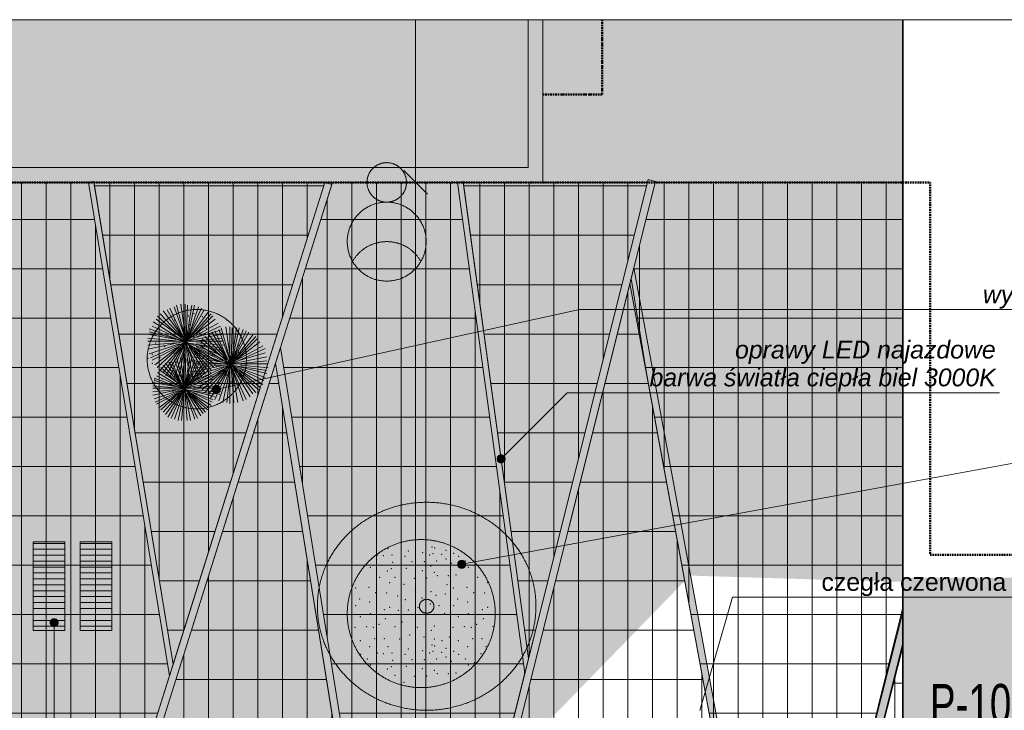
# Model space of a CAD drawing. Extents: x 169 to 11746, y 128 to 5830.
# Tile 2 of 7: x 3881 to 5876, y 4431 to 5830. Entities that reach past the tile are written whole.
import ezdxf
from ezdxf.xclip import XClip

# ---------------------------------------------------------------- set-up
doc = ezdxf.new("R2010")
doc.units = 0
doc.header["$MEASUREMENT"] = 0
doc.header["$XCLIPFRAME"] = 2
doc.linetypes.add('Kropki i Kreski 2', pattern=[100, 60, -20, 0, -20])
doc.linetypes.add('Kropki przerywana 1', pattern=[100, 60, -40])
for name, color, linetype in [('134 - droga', 7, 'Continuous'), ('135 - miejsca postojowe', 7, 'Continuous'), ('FORMA - Arch 01 - 820-G Rysunki Obrazki', 7, 'Continuous'), ('FORMA - Arch 01 - PZT 0 ZAKRES OPRACOWANIA', 7, 'Continuous'), ('FORMA - Arch 01 - PZT 1 Strefy', 7, 'Continuous'), ('FORMA - Arch 01 - PZT 2 Budynki', 7, 'Continuous'), ('FORMA - Arch 01 - PZT-3 Zagospodarowanie', 7, 'Continuous'), ('FORMA - Arch 01 - PZT-6 Uzbrojenie - Oświeltlenia', 7, 'Continuous'), ('FORMA - Arch 04 - Wymiary i opisy ppoż', 7, 'Continuous')]:
    doc.layers.add(name, color=color, linetype=linetype)
doc.styles.add('STYL_AUTOMATYCZNY_1', font='arial.ttf')
doc.styles.add('STYL_AUTOMATYCZNY_2', font='arial.ttf')
doc.styles.add('STYL_AUTOMATYCZNY_7', font='arial.ttf', dxfattribs={"width": 0.7})
pattern_1 = [(0, (5713.436573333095, -1207.043374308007), (0, 100), []), (90, (5713.436573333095, -1207.043374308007), (-50, 0), [])]
pattern_2 = [(0, (5713.436573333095, -1207.043374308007), (0, 12.00000047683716), [])]

# ---------------------------------------------------------------- blocks, each defined once
blk = doc.blocks.new('*X12')
at = {"color": 7, "linetype": 'Continuous', "lineweight": 13, "ltscale": 0.05}
for p in [(4222.900764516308, 5229.833479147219), (4233.851727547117, 5234.526749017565), (4251.060383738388, 5228.269055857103), (4271.776921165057, 5229.036782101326), (4174.403642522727, 5215.75366953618), (4194.823229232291, 5221.492302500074), (4225.326482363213, 5211.755575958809), (4301.121929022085, 5220.446939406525), (4163.452679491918, 5193.851743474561), (4186.919028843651, 5195.416166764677), (4200.998838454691, 5193.851743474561), (4211.9498014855, 5200.109436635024), (4244.802690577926, 5195.416166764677), (4258.882500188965, 5204.80270650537), (4290.170965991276, 5193.851743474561), (4156.346383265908, 5174.716528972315), (4156.346383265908, 5174.716528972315), (4203.321750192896, 5170.889644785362), (4222.737803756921, 5170.94428917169), (4254.189230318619, 5170.385394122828), (4274.051246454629, 5178.224555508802), (4303.390889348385, 5174.557100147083), (4318.060710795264, 5187.655155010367), (4324.34777712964, 5170.385394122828), (4149.372869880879, 5151.612314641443), (4174.403642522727, 5167.256547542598), (4193.176722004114, 5154.741161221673), (4230.565704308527, 5155.171978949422), (4271.39788650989, 5150.047891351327), (4319.632477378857, 5158.31551211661), (4324.746444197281, 5156.219823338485), (4140.975009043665, 5143.645690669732), (4149.556351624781, 5133.9814917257), (4165.017102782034, 5145.354621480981), (4175.029951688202, 5139.606163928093), (4188.483452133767, 5129.977485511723), (4208.820954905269, 5142.225774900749), (4220.611182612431, 5140.654008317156), (4238.544997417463, 5142.225774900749), (4264.620646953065, 5139.606163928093), (4279.220002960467, 5128.413062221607), (4300.445943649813, 5146.801954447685), (4304.218183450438, 5128.700356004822), (4314.917177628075, 5142.225774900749), (4321.728166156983, 5145.217457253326), (4329.041046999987, 5129.977485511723), (4339.416265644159, 5143.645690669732), (4160.360130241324, 5125.460264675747), (4194.741145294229, 5117.4620991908), (4207.256531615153, 5122.155369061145), (4229.15845767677, 5109.639982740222), (4236.980574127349, 5114.333252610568), (4240.0901068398, 5127.191460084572), (4267.240257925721, 5114.981820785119), (4299.723433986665, 5110.266521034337), (4317.0128664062, 5120.221042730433), (4154.083039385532, 5100.031333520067), (4169.710372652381, 5101.817866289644), (4213.514224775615, 5097.124596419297), (4244.802690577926, 5097.124596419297), (4283.848088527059, 5094.750197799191), (4308.944045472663, 5095.560173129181), (4324.347777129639, 5107.122987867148), (4191.80543739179, 5076.643446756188), (4233.851727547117, 5086.173633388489), (4262.524958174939, 5082.498644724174), (4285.47769612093, 5070.529400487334), (4205.692108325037, 5065.836130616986), (4227.94609333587, 5065.20921230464), (4249.897930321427, 5059.291143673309), (4249.897930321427, 5059.291143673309), (4265.668491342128, 5051.587235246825)]:
    blk.add_point(p, dxfattribs=at)
blk = doc.blocks.new('*X13')
at = {"color": 7, "linetype": 'Continuous', "lineweight": 13, "ltscale": 0.05}
for p in [(4721.230290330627, 4773.55607229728), (4627.448217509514, 4758.342657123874), (4668.280399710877, 4753.218569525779), (4697.3284568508, 4749.972632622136), (4716.514990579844, 4761.486190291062), (4721.628957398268, 4759.390501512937), (4744.69663968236, 4754.782992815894), (4605.703468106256, 4745.396453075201), (4617.493695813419, 4743.824686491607), (4635.427510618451, 4745.396453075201), (4636.972620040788, 4730.362138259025), (4661.503160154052, 4742.776842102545), (4676.102516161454, 4731.58374039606), (4701.100696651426, 4731.871034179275), (4711.799690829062, 4745.396453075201), (4718.61067935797, 4748.388135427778), (4725.923560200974, 4733.148163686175), (4736.298778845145, 4746.816368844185), (4744.880121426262, 4737.152169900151), (4760.340872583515, 4748.525299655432), (4770.353721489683, 4742.776842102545), (4783.807221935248, 4733.148163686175), (4591.623658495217, 4720.632777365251), (4604.139044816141, 4725.326047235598), (4626.040970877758, 4712.810660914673), (4633.863087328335, 4717.503930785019), (4664.122771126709, 4718.152498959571), (4696.605947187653, 4713.437199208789), (4713.895379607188, 4723.391720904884), (4721.230290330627, 4710.293666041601), (4755.683900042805, 4728.630942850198), (4790.06491509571, 4720.632777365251), (4802.580301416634, 4725.326047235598), (4610.396737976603, 4700.295274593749), (4641.685203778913, 4700.295274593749), (4680.730601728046, 4697.920875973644), (4705.82655867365, 4698.730851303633), (4727.487983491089, 4703.42412117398), (4749.406809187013, 4703.20201169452), (4765.034142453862, 4704.988544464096), (4808.837994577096, 4700.295274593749), (4561.434020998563, 4678.334412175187), (4588.687950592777, 4679.81412493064), (4630.734240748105, 4689.34431156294), (4659.407471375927, 4685.669322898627), (4682.360209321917, 4673.700078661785), (4714.419301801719, 4670.999501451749), (4746.777222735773, 4685.145400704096), (4759.875277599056, 4678.334412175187), (4787.129207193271, 4679.81412493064), (4829.175497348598, 4689.34431156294), (4569.721732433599, 4656.491422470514), (4590.059235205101, 4650.233729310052), (4602.574621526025, 4669.006808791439), (4624.828606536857, 4668.379890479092), (4646.780443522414, 4662.461821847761), (4646.780443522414, 4662.461821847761), (4662.551004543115, 4654.757913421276), (4696.440018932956, 4658.055845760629), (4724.248568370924, 4663.66459072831), (4743.371225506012, 4666.234061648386), (4768.162989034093, 4656.491422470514), (4788.500491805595, 4650.233729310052), (4801.015878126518, 4669.006808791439), (4823.269863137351, 4668.379890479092), (4561.899615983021, 4642.411612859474), (4619.783277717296, 4634.589496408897), (4630.734240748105, 4639.282766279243), (4647.942896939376, 4633.025073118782), (4668.659434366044, 4633.792799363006), (4688.223192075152, 4639.564169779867), (4713.371457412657, 4646.375158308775), (4730.616830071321, 4642.411612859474), (4760.340872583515, 4642.411612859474), (4818.224534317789, 4634.589496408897), (4829.175497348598, 4639.282766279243), (4571.286155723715, 4620.509686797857), (4591.705742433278, 4626.248319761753), (4622.2089955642, 4616.511593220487), (4655.765013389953, 4609.558723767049), (4698.004442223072, 4625.202956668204), (4722.152879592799, 4625.418270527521), (4741.862329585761, 4627.002767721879), (4741.862329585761, 4627.002767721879), (4769.727412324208, 4620.509686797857), (4790.146999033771, 4626.248319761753), (4820.650252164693, 4616.511593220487), (4560.335192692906, 4598.60776073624), (4583.801542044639, 4600.172184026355), (4597.881351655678, 4598.60776073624), (4608.832314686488, 4604.865453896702), (4641.685203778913, 4600.172184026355), (4687.053479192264, 4598.60776073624), (4714.943223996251, 4592.411172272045), (4721.230290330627, 4601.736607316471), (4758.776449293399, 4598.60776073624), (4782.242798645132, 4600.172184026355), (4796.322608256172, 4598.60776073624), (4807.273571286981, 4604.865453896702), (4840.126460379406, 4600.172184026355), (4571.286155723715, 4572.012564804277), (4600.204263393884, 4575.645662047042), (4619.620316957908, 4575.700306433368), (4651.071743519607, 4575.141411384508), (4670.933759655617, 4582.980572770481), (4700.273402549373, 4579.313117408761), (4721.230290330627, 4575.141411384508), (4736.874523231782, 4572.012564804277), (4751.670153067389, 4579.472546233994), (4751.670153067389, 4579.472546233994), (4769.727412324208, 4572.012564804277), (4798.645519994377, 4575.645662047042), (4818.061573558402, 4575.700306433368), (4590.059235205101, 4559.497178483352), (4627.448217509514, 4559.9279962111), (4668.280399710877, 4554.803908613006), (4697.3284568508, 4551.557971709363), (4716.514990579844, 4563.071529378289), (4718.61067935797, 4549.973474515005), (4721.628957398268, 4560.975840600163), (4744.69663968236, 4556.368331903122), (4760.340872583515, 4550.110638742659), (4788.500491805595, 4559.497178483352), (4825.889474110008, 4559.9279962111), (4571.91246488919, 4544.362181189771), (4585.365965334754, 4534.733502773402), (4605.703468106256, 4546.981792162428), (4617.493695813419, 4545.410025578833), (4635.427510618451, 4546.981792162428), (4636.972620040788, 4531.947477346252), (4661.503160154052, 4544.362181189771), (4676.102516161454, 4533.169079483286), (4701.100696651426, 4533.456373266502), (4711.799690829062, 4546.981792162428), (4725.923560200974, 4534.733502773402), (4736.298778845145, 4548.401707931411), (4744.880121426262, 4538.737508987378), (4755.683900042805, 4530.216281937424), (4770.353721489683, 4544.362181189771), (4783.807221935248, 4534.733502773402), (4804.14472470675, 4546.981792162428), (4815.934952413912, 4545.410025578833), (4591.623658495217, 4522.218116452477), (4604.139044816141, 4526.911386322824), (4626.040970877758, 4514.3960000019), (4633.863087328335, 4519.089269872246), (4664.122771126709, 4519.737838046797), (4696.605947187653, 4515.022538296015), (4713.895379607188, 4524.97705999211), (4721.230290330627, 4511.879005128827), (4790.06491509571, 4522.218116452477), (4802.580301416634, 4526.911386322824), (4641.685203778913, 4501.880613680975), (4680.730601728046, 4499.50621506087), (4705.82655867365, 4500.31619039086), (4727.487983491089, 4505.009460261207), (4749.406809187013, 4504.787350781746), (4765.034142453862, 4506.573883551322), (4659.407471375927, 4487.254661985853)]:
    blk.add_point(p, dxfattribs=at)
blk = doc.blocks.new('Rysunek_1_1', base_point=(5713.436573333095, -1207.043374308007))
at = {"linetype": 'Continuous', "lineweight": 13}
h = blk.add_hatch(dxfattribs=at)
h.set_pattern_fill('Sklejka_0001', style=0, pattern_type=2)
h.set_pattern_definition(pattern_2)
h.paths.add_polyline_path([(3972.343590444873, 4772.225181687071), (3908.0204826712, 4772.225181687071), (3908.0204826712, 4592.225181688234), (3972.343590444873, 4592.225181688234)])
h = blk.add_hatch(dxfattribs=at)
h.set_pattern_fill('Sklejka_0001', style=0, pattern_type=2)
h.set_pattern_definition(pattern_2)
h.paths.add_polyline_path([(4067.672305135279, 4772.225181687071), (4003.349197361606, 4772.225181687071), (4003.349197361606, 4592.225181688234), (4067.672305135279, 4592.225181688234)])
at = {"layer": '134 - droga', "linetype": 'Continuous', "lineweight": 13}
h = blk.add_hatch(dxfattribs=at)
h.set_pattern_fill('Siatka_50x100_0001', color=9, style=0, pattern_type=2)
h.set_pattern_definition([(0, (3934.134700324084, 4424.858787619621), (0, 100), []), (90, (3934.134700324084, 4424.858787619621), (-50, 0), [])])
h.paths.add_polyline_path([(3621.17811283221, 5500.232244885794), (3829.20698399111, 4104.2703861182), (4059.462142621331, 4104.2703861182), (4184.341193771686, 4500.761373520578), (4020.211870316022, 5500.232244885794)])
h = blk.add_hatch(dxfattribs=at)
h.set_pattern_fill('Siatka_50x100_0001', color=9, style=0, pattern_type=2)
h.set_pattern_definition([(0, (4703.835359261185, 4424.858787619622), (0, 100), []), (90, (4703.835359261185, 4424.858787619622), (-50, 0), [])])
h.paths.add_polyline_path([(4409.510902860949, 5165.743836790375), (4580.590867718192, 4104.2703861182), (4804.171355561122, 4104.2703861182), (4904.610100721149, 4506.025366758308), (4768.471327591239, 5500.232244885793), (4514.861582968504, 5500.232244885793)])
h = blk.add_hatch(dxfattribs=at)
h.set_pattern_fill('Siatka_50x100_0001', color=9, style=0, pattern_type=2)
h.set_pattern_definition([(0, (5436.901245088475, 4424.858787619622), (0, 100), []), (90, (5436.901245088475, 4424.858787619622), (-50, 0), [])])
h.paths.add_polyline_path([(5120.008246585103, 5305.771386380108), (5150.958338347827, 5113.740129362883), (5342.375528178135, 4076.306265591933), (5520.47752987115, 4037.231540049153), (5670.905767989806, 4638.944492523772), (5670.905767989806, 5500.232244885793), (5168.623461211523, 5500.232244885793)])
h = blk.add_hatch(dxfattribs=at)
h.set_pattern_fill('Siatka_50x100_0001', color=9, style=0, pattern_type=2)
h.set_pattern_definition([(0, (5604.134019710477, 4285.964695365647), (0, 100), []), (90, (5604.134019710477, 4285.964695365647), (-50, 0), [])])
h.paths.add_polyline_path([(5537.362271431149, 4033.527107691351), (5670.905767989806, 4004.228296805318), (5670.905767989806, 4567.701093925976)])
at = {"layer": '135 - miejsca postojowe', "linetype": 'Continuous', "lineweight": 13}
h = blk.add_hatch(dxfattribs=at)
h.set_pattern_fill('Siatka_50x100_0001', color=251, style=0, pattern_type=2)
h.set_pattern_definition(pattern_1)
h.paths.add_polyline_path([(4031.253913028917, 5500.232244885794), (4191.599073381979, 4523.805147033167), (4499.135168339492, 5500.232244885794)])
h = blk.add_hatch(dxfattribs=at)
h.set_pattern_fill('Siatka_50x100_0001', color=251, style=0, pattern_type=2)
h.set_pattern_definition(pattern_1)
h.paths.add_polyline_path([(4779.842192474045, 5500.232244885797), (4911.956915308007, 4535.412607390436), (5153.161824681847, 5500.232244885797)])
h = blk.add_hatch(dxfattribs=at)
h.set_pattern_fill('Siatka_50x100_0001', color=251, style=0, pattern_type=2)
h.set_pattern_definition(pattern_1)
h.paths.add_polyline_path([(5117.429685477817, 5295.457141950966), (4819.632997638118, 4104.270390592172), (5214.915503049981, 4104.270390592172), (5342.375528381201, 4076.306264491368)])
h = blk.add_hatch(dxfattribs=at)
h.set_pattern_fill('Siatka_50x100_0001', color=251, style=0, pattern_type=2)
h.set_pattern_definition(pattern_1)
h.paths.add_polyline_path([(4075.188554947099, 4104.2703861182), (4565.397296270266, 4104.2703861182), (4399.460393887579, 5133.833470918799)])
at = {"layer": 'FORMA - Arch 01 - PZT 1 Strefy', "linetype": 'Continuous', "lineweight": 13}
blk.add_hatch(color=8, dxfattribs=at).paths.add_polyline_path([(2230.679671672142, 5829.838798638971), (2230.679671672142, 5264.308370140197), (2448.111305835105, 4615.676277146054), (3099.260881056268, 4353.623838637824), (4898.669361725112, 4353.621465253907), (5065.58724880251, 4525.148633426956), (5239.265719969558, 4703.623204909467), (5630.509751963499, 4691.53979880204), (5671.827144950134, 4691.53979880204), (5671.827144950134, 5611.52223132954), (5671.827144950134, 5705.447204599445), (5671.492328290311, 5829.838798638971), (4941.179549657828, 5829.838798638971), (4941.179549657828, 5500.232225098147), (2430.679648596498, 5500.232225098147), (2430.679648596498, 5829.838798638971)])
at = {"layer": 'FORMA - Arch 01 - PZT 1 Strefy', "linetype": 'Continuous', "lineweight": 5}
blk.add_hatch(color=254, dxfattribs=at).paths.add_polyline_path([(2430.679648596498, 5500.232225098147), (4941.179549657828, 5500.232225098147), (4941.179549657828, 5829.838798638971), (2430.679648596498, 5829.838798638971)])
at = {"layer": 'FORMA - Arch 01 - PZT 1 Strefy', "linetype": 'Continuous', "lineweight": 0}
for points in [[(5670.82159038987, 5829.838823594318), (5670.905767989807, 5650.232244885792), (5670.905767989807, 4699.395910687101), (5671.827176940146, 4699.365101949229), (7065.597978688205, 4701.082294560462, -0.3185334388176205), (6998.692792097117, 4795.447189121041), (6998.692792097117, 4925.445814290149, -0.414213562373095), (7098.692792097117, 5025.445814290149), (10282.04504404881, 5025.445814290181), (10885.31429902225, 5628.715069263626), (10885.31429902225, 5829.838823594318), (10025.77707295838, 5829.838823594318, -0.1985802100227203), (9531.435378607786, 5625.445814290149), (9470.967374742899, 5625.445814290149, -0.414213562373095), (9370.967374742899, 5725.445814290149), (9370.959057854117, 5829.838823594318), (8820.688484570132, 5829.838823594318), (8820.680167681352, 5725.445814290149, -0.414213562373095), (8720.967374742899, 5625.445814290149), (7920.967374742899, 5625.445814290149, -0.414213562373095), (7820.680167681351, 5725.445814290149), (7820.680167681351, 5829.838823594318), (7270.959057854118, 5829.838823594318), (7270.967374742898, 5725.445814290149, -0.4576549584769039), (7136.199668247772, 5625.445814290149), (6370.967374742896, 5625.445814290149, -0.372066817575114), (6270.967374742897, 5725.445814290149), (6270.958914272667, 5829.838823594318)], [(3568.429727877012, 3442.447189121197), (4037.949186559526, 3442.447189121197), (4084.949186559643, 3395.447189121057), (5591.179587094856, 3395.447189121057, -0.2338841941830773), (5670.680167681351, 3356.10737117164, -0.1644023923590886), (5691.179587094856, 3295.447189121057), (5691.179587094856, 2642.99754734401), (8491.117980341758, 2642.99754734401), (8491.117980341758, 2795.447189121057), (9491.117980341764, 2795.447189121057), (9491.117980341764, 2642.99754734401), (9609.2355969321, 2642.99754734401), (9609.2355969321, 2759.832448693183), (10141.11798034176, 2759.832448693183), (10141.11798034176, 3445.447189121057), (7298.692792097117, 3445.447189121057, -0.414213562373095), (6998.692792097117, 3745.447189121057), (6998.692792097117, 3795.447189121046, -0.414213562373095), (7298.692792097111, 4095.447189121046), (10979.6147481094, 4095.447189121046, -0.06325303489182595), (11104.61245472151, 4079.570699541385), (11115.87796842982, 4709.20232277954, -0.05279866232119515), (10999.43415205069, 4693.036728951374), (7098.692792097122, 4695.447189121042, -0.08662822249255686), (7064.81196387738, 4701.361645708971), (5671.827176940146, 4699.36510194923), (5670.680167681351, 4245.447189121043), (5670.680167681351, 3875.447189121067), (5045.179587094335, 3875.447189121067), (4325.176750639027, 3875.447189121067), (3568.430140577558, 3875.447189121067)]]:
    blk.add_hatch(color=250, dxfattribs=at).paths.add_polyline_path(points)
at = {"layer": 'FORMA - Arch 01 - PZT 2 Budynki', "linetype": 'Continuous', "lineweight": 5}
for points in [[(4911.179637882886, 5530.232306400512), (4941.179549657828, 5530.232306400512), (4941.179549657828, 5829.838798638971), (4911.179637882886, 5829.838798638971)], [(5044.399033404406, 5829.838798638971), (5094.239926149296, 5801.063213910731), (5094.239926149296, 5829.838798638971)], [(4911.179587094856, 5530.232244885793), (2460.679587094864, 5530.232244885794), (2460.679587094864, 5500.232244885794), (4911.179587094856, 5500.232244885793)], [(4911.179587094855, 5530.232244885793), (4941.179587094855, 5500.232244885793), (4941.179587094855, 5530.232244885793)], [(4911.179587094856, 5500.232244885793), (4941.179587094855, 5500.232244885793), (4911.179587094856, 5530.232244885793)]]:
    blk.add_hatch(color=7, dxfattribs=at).paths.add_polyline_path(points)
at = {"layer": 'FORMA - Arch 01 - PZT 2 Budynki', "linetype": 'Continuous', "lineweight": 13}
for points in [[(4184.341193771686, 4500.761373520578), (4191.59907514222, 4523.805147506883), (4030.963961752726, 5501.997912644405), (4020.211870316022, 5500.232244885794)], [(4059.462142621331, 4104.2703861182), (4073.769285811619, 4099.76419929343), (4513.44231152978, 5495.726058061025), (4499.135168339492, 5500.232244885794)], [(4904.610100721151, 4506.025366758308), (4911.956910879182, 4535.412607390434), (4779.632908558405, 5501.760622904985), (4768.471327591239, 5500.232244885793)], [(4804.389276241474, 4105.142068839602), (4818.941408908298, 4101.504035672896), (5169.139624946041, 5502.296899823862), (5154.587492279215, 5505.934932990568)], [(5342.375528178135, 4076.306265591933), (5355.772622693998, 4078.778166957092), (5125.4002600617, 5327.339440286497), (5117.429685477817, 5295.457141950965)], [(4580.590867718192, 4104.2703861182), (4409.510902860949, 5165.743836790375), (4399.460394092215, 5133.833469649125), (4565.78197883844, 4101.88360556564)], [(5520.47752987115, 4037.231540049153), (5537.222696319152, 4032.977675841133), (5670.905767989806, 4559.215744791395), (5670.905767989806, 4629.386287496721)]]:
    blk.add_hatch(color=51, dxfattribs=at).paths.add_polyline_path(points)
at = {"layer": 'FORMA - Arch 01 - PZT-6 Uzbrojenie - Oświeltlenia', "linetype": 'Continuous', "lineweight": 13}
blk.add_hatch(color=7, dxfattribs=at).paths.add_polyline_path([(4555.409103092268, 5340.232244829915, 0.5773502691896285), (4693.973167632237, 5340.232244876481, 0.5773502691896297)])
at = {"layer": 'FORMA - Arch 04 - Wymiary i opisy ppoż', "linetype": 'Continuous', "lineweight": 13}
for points in [[(4271.508908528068, 5080.675684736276), (4272.117872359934, 5077.614217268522), (4273.8520542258, 5075.018830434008), (4276.447441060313, 5073.284648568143), (4279.508908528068, 5072.675684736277), (4282.570375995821, 5073.284648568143), (4285.165762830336, 5075.018830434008), (4286.899944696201, 5077.614217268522), (4287.508908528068, 5080.675684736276), (4286.899944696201, 5083.737152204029), (4285.165762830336, 5086.332539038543), (4282.570375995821, 5088.066720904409), (4279.508908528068, 5088.675684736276), (4276.447441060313, 5088.066720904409), (4273.8520542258, 5086.332539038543), (4272.117872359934, 5083.737152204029)], [(4848.528141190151, 4940.202975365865), (4849.137105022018, 4937.141507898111), (4850.871286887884, 4934.546121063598), (4853.466673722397, 4932.811939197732), (4856.528141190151, 4932.202975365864), (4859.589608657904, 4932.811939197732), (4862.184995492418, 4934.546121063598), (4863.919177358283, 4937.141507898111), (4864.528141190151, 4940.202975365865), (4863.919177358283, 4943.264442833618), (4862.184995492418, 4945.859829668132), (4859.589608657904, 4947.594011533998), (4856.528141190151, 4948.202975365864), (4853.466673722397, 4947.594011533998), (4850.871286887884, 4945.859829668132), (4849.137105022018, 4943.264442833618)], [(4768.621458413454, 4726.435802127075), (4769.230422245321, 4723.37433465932), (4770.964604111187, 4720.778947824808), (4773.559990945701, 4719.044765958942), (4776.621458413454, 4718.435802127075), (4779.682925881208, 4719.044765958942), (4782.278312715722, 4720.778947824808), (4784.012494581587, 4723.37433465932), (4784.621458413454, 4726.435802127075), (4784.012494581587, 4729.497269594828), (4782.278312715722, 4732.092656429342), (4779.682925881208, 4733.826838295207), (4776.621458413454, 4734.435802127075), (4773.559990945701, 4733.826838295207), (4770.964604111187, 4732.092656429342), (4769.230422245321, 4729.497269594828)], [(3942.669475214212, 4608.271824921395), (3943.27843904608, 4605.21035745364), (3945.012620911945, 4602.614970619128), (3947.608007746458, 4600.880788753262), (3950.669475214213, 4600.271824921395), (3953.730942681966, 4600.880788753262), (3956.326329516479, 4602.614970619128), (3958.060511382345, 4605.21035745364), (3958.669475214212, 4608.271824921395), (3958.060511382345, 4611.333292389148), (3956.326329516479, 4613.928679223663), (3953.730942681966, 4615.662861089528), (3950.669475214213, 4616.271824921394), (3947.608007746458, 4615.662861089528), (3945.012620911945, 4613.928679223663), (3943.27843904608, 4611.333292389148)]]:
    blk.add_hatch(color=7, dxfattribs=at).paths.add_polyline_path(points)
at = {"color": 7, "linetype": 'Continuous', "lineweight": 13, "ltscale": 0.05}
for p, q in [((4683.155930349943, 5500.232225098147), (4683.155930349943, 5829.838798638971)), ((4683.155930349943, 5500.232225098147), (4683.155930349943, 5536.232220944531)), ((4728.155967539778, 5500.232225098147), (2460.67956037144, 5500.232225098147)), ((4911.179637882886, 5500.232225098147), (4638.155893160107, 5500.232225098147)), ((4683.155930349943, 5464.232229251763), (4683.155930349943, 5500.232225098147)), ((4683.155930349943, 2642.997541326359), (4683.155930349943, 5500.232219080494)), ((4198.7533585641, 5251.191016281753), (4218.486689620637, 5178.623277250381)), ((4207.66524564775, 5253.737318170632), (4218.486689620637, 5178.623277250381)), ((4215.940387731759, 5253.737318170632), (4215.940387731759, 5097.780226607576)), ((4229.944709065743, 5251.191016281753), (4218.486689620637, 5178.623277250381)), ((4221.032991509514, 5251.191016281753), (4218.486689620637, 5184.352286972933)), ((4235.037143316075, 5251.191016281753), (4221.032991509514, 5184.352286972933)), ((4273.867399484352, 5125.788869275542), (4159.923271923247, 5228.911552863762)), ((4268.774795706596, 5234.003987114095), (4165.6522816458, 5120.05985955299)), ((4165.6522816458, 5234.003987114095), (4210.211378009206, 5186.89858886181)), ((4171.381291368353, 5239.732996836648), (4218.486689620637, 5178.623277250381)), ((4179.656602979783, 5242.279298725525), (4218.486689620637, 5175.440569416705)), ((4185.385612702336, 5245.462006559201), (4249.041464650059, 5106.055538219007)), ((4243.312454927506, 5248.008308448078), (4193.660924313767, 5103.509236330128)), ((4193.660924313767, 5248.008308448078), (4218.486689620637, 5178.623277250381)), ((4249.041464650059, 5245.462006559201), (4218.486689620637, 5178.623277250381)), ((4254.770643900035, 5242.279298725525), (4218.486689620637, 5178.623277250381)), ((4263.045785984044, 5237.18669494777), (4221.032991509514, 5181.169579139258)), ((4271.321097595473, 5228.911552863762), (4229.944709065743, 5186.89858886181)), ((4287.871720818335, 5209.178221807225), (4145.918950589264, 5144.885624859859)), ((4149.101658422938, 5209.178221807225), (4201.936066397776, 5184.352286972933)), ((4151.647960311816, 5217.453363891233), (4218.486689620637, 5175.440569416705)), ((4157.376970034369, 5223.182373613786), (4207.66524564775, 5186.89858886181)), ((4277.050107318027, 5223.182373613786), (4218.486689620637, 5178.623277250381)), ((4282.779117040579, 5214.907231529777), (4232.491010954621, 5186.89858886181)), ((4140.826516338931, 5192.627598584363), (4218.486689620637, 5178.623277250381)), ((4143.372648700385, 5203.449212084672), (4287.871720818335, 5150.614634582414)), ((4143.372648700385, 5197.720032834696), (4204.482368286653, 5181.169579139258)), ((4291.05442865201, 5192.627598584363), (4218.486689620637, 5178.623277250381)), ((4287.871720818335, 5200.902910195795), (4232.491010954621, 5184.352286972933)), ((4262.009464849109, 5193.932112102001), (4309.114863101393, 5132.822392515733)), ((4270.284776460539, 5196.478413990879), (4309.114863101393, 5129.639515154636)), ((4276.013786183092, 5199.661121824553), (4339.669807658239, 5060.25465348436)), ((4333.940797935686, 5202.207423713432), (4284.289097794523, 5057.708351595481)), ((4284.289097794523, 5202.207423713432), (4309.114863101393, 5132.822392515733)), ((4289.381532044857, 5205.390131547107), (4309.114863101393, 5132.822392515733)), ((4298.293419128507, 5207.936433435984), (4309.114863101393, 5132.822392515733)), ((4306.568730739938, 5207.936433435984), (4306.568730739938, 5051.979341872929)), ((4320.573052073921, 5205.390131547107), (4309.114863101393, 5132.822392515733)), ((4311.661164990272, 5205.390131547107), (4309.114863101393, 5138.551402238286)), ((4339.669807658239, 5199.661121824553), (4309.114863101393, 5132.822392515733)), ((4345.398817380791, 5196.478413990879), (4309.114863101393, 5132.822392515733)), ((4325.665486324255, 5205.390131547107), (4311.661164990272, 5138.551402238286)), ((4353.674128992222, 5191.385810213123), (4311.661164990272, 5135.368694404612)), ((4140.826516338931, 5184.352286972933), (4204.482368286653, 5178.623277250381)), ((4293.600730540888, 5178.623277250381), (4140.826516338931, 5178.623277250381)), ((4218.486689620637, 5178.623277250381), (4140.826516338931, 5162.072823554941)), ((4140.826516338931, 5170.347965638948), (4198.7533585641, 5175.440569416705)), ((4143.372648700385, 5153.16093647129), (4204.482368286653, 5172.894267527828)), ((4218.486689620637, 5178.623277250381), (4154.830668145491, 5130.881303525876)), ((4218.486689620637, 5178.623277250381), (4177.110301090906, 5108.601840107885)), ((4218.486689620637, 5178.623277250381), (4201.936066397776, 5100.326528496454)), ((4218.486689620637, 5178.623277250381), (4263.045785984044, 5117.513557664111)), ((4218.486689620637, 5178.623277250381), (4232.491010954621, 5100.326528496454)), ((4218.486689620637, 5175.440569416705), (4291.05442865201, 5164.618955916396)), ((4218.486689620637, 5175.440569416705), (4282.779117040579, 5136.610313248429)), ((4224.21569934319, 5100.326528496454), (4218.486689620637, 5172.894267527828)), ((4232.491010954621, 5178.623277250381), (4291.05442865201, 5184.352286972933)), ((4291.05442865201, 5158.889946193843), (4232.491010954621, 5172.894267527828)), ((4293.600730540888, 5170.347965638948), (4238.220020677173, 5175.440569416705)), ((4242.276133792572, 5171.652479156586), (4309.114863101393, 5129.639515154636)), ((4248.005143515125, 5177.38148887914), (4298.293419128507, 5141.097704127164)), ((4364.495572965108, 5079.987984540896), (4250.551445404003, 5183.110498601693)), ((4359.403138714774, 5188.203102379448), (4256.280455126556, 5074.258974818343)), ((4256.280455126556, 5188.203102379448), (4300.839721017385, 5141.097704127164)), ((4367.678450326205, 5177.38148887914), (4309.114863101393, 5132.822392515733)), ((4361.949271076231, 5183.110498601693), (4320.573052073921, 5141.097704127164)), ((4373.407460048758, 5169.106346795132), (4323.119184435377, 5141.097704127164)), ((4149.101658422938, 5139.793190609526), (4201.936066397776, 5167.165257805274)), ((4159.923271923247, 5125.788869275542), (4204.482368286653, 5167.165257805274)), ((4171.381291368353, 5114.330849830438), (4207.66524564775, 5164.618955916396)), ((4185.385612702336, 5106.055538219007), (4212.757679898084, 5167.165257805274)), ((4210.211378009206, 5100.326528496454), (4215.940387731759, 5156.343813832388)), ((4243.312454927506, 5103.509236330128), (4221.032991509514, 5167.165257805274)), ((4257.31677626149, 5111.784547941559), (4224.21569934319, 5167.165257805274)), ((4234.000991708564, 5157.648157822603), (4378.499894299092, 5104.813749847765)), ((4234.000991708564, 5151.919148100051), (4295.11054176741, 5135.368694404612)), ((4277.050107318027, 5130.881303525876), (4235.037143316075, 5164.618955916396)), ((4268.774795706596, 5120.05985955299), (4235.037143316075, 5158.889946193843)), ((4378.499894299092, 5163.377167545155), (4236.547124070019, 5099.084740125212)), ((4238.220020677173, 5167.165257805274), (4285.325418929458, 5144.885624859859)), ((4239.730001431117, 5163.377167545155), (4292.564409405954, 5138.551402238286)), ((4378.499894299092, 5155.102025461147), (4323.119184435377, 5138.551402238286)), ((4257.283379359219, 5129.125677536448), (4171.575739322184, 5034.424099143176)), ((4171.575739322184, 5129.125677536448), (4208.609852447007, 5089.975353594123)), ((4176.337256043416, 5133.887194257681), (4215.487579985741, 5083.097456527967)), ((4183.21498358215, 5136.00340507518), (4215.487579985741, 5080.452150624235)), ((4187.976500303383, 5138.648710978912), (4240.882448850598, 5022.784685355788)), ((4236.120932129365, 5140.764921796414), (4194.854227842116, 5020.668474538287)), ((4194.854227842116, 5140.764921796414), (4215.487579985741, 5083.097456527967)), ((4199.086819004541, 5143.410227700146), (4215.487579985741, 5083.097456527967)), ((4206.493641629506, 5145.526438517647), (4215.487579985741, 5083.097456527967)), ((4213.37136916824, 5145.526438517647), (4213.37136916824, 5015.906957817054)), ((4225.010613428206, 5143.410227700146), (4215.487579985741, 5083.097456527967)), ((4217.603790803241, 5143.410227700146), (4215.487579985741, 5087.8589732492)), ((4240.882448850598, 5138.648710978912), (4215.487579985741, 5083.097456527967)), ((4245.64396557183, 5136.00340507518), (4215.487579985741, 5083.097456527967)), ((4229.243204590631, 5143.410227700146), (4217.603790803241, 5087.8589732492)), ((4252.521693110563, 5131.770983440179), (4217.603790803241, 5085.213667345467)), ((4231.454689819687, 5146.826713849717), (4309.114863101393, 5132.822392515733)), ((4231.454689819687, 5138.551402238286), (4295.11054176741, 5132.822392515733)), ((4384.228904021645, 5132.822392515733), (4231.454689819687, 5132.822392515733)), ((4309.114863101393, 5132.822392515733), (4231.454689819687, 5116.271769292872)), ((4231.454689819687, 5124.547080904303), (4289.381532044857, 5129.639515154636)), ((4309.114863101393, 5132.822392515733), (4245.45901115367, 5085.080418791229)), ((4309.114863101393, 5132.822392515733), (4267.738644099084, 5062.800785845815)), ((4309.114863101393, 5132.822392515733), (4292.564409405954, 5054.525643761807)), ((4381.682771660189, 5146.826713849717), (4309.114863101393, 5132.822392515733)), ((4309.114863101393, 5132.822392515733), (4353.674128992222, 5071.712672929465)), ((4309.114863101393, 5132.822392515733), (4323.119184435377, 5054.525643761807)), ((4309.114863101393, 5129.639515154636), (4381.682771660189, 5118.818071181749)), ((4309.114863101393, 5129.639515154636), (4373.407460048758, 5090.809428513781)), ((4323.119184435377, 5132.822392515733), (4381.682771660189, 5138.551402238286)), ((4384.228904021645, 5124.547080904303), (4328.848194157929, 5129.639515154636)), ((4273.155045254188, 5108.492325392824), (4155.174808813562, 5055.057281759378)), ((4157.820114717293, 5108.492325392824), (4201.732124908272, 5087.8589732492)), ((4159.936325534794, 5115.370052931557), (4215.487579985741, 5080.452150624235)), ((4164.697842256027, 5120.131569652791), (4206.493641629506, 5089.975353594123)), ((4261.515800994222, 5039.18561586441), (4166.81422260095, 5124.893255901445)), ((4264.161106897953, 5120.131569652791), (4215.487579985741, 5083.097456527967)), ((4259.39959017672, 5124.893255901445), (4225.010613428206, 5089.975353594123)), ((4268.922623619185, 5113.253842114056), (4227.126993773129, 5089.975353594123)), ((4234.000991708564, 5107.360051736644), (4295.11054176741, 5127.093382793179)), ((4239.730001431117, 5093.992305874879), (4292.564409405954, 5121.364373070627)), ((4250.551445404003, 5079.987984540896), (4295.11054176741, 5121.364373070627)), ((4262.009464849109, 5068.52996509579), (4298.293419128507, 5118.818071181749)), ((4276.013786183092, 5060.25465348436), (4303.385853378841, 5121.364373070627)), ((4300.839721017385, 5054.525643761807), (4306.568730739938, 5110.542759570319)), ((4314.844042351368, 5054.525643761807), (4309.114863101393, 5127.093382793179)), ((4333.940797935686, 5057.708351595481), (4311.661164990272, 5121.364373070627)), ((4347.94511926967, 5065.983663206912), (4314.844042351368, 5121.364373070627)), ((4381.682771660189, 5113.089061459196), (4323.119184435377, 5127.093382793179)), ((4367.678450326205, 5085.080418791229), (4325.665486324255, 5118.818071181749)), ((4359.403138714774, 5074.258974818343), (4325.665486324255, 5113.089061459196)), ((4328.848194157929, 5121.364373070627), (4375.953592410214, 5099.084740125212)), ((4150.942387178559, 5094.736870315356), (4215.487579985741, 5083.097456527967)), ((4153.058597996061, 5103.73080867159), (4273.155045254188, 5059.818798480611)), ((4153.058597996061, 5098.969291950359), (4203.848335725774, 5085.213667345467)), ((4275.80035115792, 5094.736870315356), (4215.487579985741, 5083.097456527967)), ((4273.155045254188, 5101.61459785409), (4227.126993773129, 5087.8589732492)), ((4150.942387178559, 5087.8589732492), (4203.848335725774, 5083.097456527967)), ((4277.91656197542, 5083.097456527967), (4150.942387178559, 5083.097456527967)), ((4215.487579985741, 5083.097456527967), (4150.942387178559, 5069.342001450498)), ((4150.942387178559, 5076.219728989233), (4199.086819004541, 5080.452150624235)), ((4153.058597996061, 5061.935178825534), (4203.848335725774, 5078.335939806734)), ((4157.820114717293, 5050.824860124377), (4201.732124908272, 5073.574423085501)), ((4215.487579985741, 5083.097456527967), (4162.581631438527, 5043.418037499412)), ((4166.81422260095, 5039.18561586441), (4203.848335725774, 5073.574423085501)), ((4176.337256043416, 5029.662412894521), (4206.493641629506, 5071.458212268)), ((4215.487579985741, 5083.097456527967), (4181.098772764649, 5024.900896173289)), ((4187.976500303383, 5022.784685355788), (4210.726063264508, 5073.574423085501)), ((4215.487579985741, 5083.097456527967), (4201.732124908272, 5018.023168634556)), ((4215.487579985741, 5083.097456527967), (4252.521693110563, 5032.307718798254)), ((4215.487579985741, 5083.097456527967), (4227.126993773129, 5018.023168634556)), ((4215.487579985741, 5080.452150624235), (4275.80035115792, 5071.458212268)), ((4215.487579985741, 5080.452150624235), (4268.922623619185, 5048.179554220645)), ((4220.249096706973, 5018.023168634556), (4215.487579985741, 5078.335939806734)), ((4236.120932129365, 5020.668474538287), (4217.603790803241, 5073.574423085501)), ((4247.760176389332, 5027.54620207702), (4220.249096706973, 5073.574423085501)), ((4227.126993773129, 5083.097456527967), (4275.80035115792, 5087.8589732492)), ((4275.80035115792, 5066.696695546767), (4227.126993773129, 5078.335939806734)), ((4264.161106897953, 5043.418037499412), (4229.243204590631, 5071.458212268)), ((4277.91656197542, 5076.219728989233), (4231.888510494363, 5080.452150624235)), ((4231.888510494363, 5073.574423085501), (4271.038834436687, 5055.057281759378)), ((4208.609852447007, 5018.023168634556), (4213.37136916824, 5064.580484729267)), ((4257.283379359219, 5034.424099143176), (4229.243204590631, 5066.696695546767))]:
    blk.add_line(p, q, dxfattribs=at)
at = {"color": 7, "linetype": 'Continuous', "lineweight": 15, "ltscale": 0.05}
for p, q in [((4659.155933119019, 5524.232222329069), (4707.155927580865, 5476.232227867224)), ((4707.155927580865, 5476.232227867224), (4659.155933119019, 5524.232222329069))]:
    blk.add_line(p, q, dxfattribs=at)
at = {"color": 7, "linetype": 'Continuous', "lineweight": 13, "ltscale": 0.05, "flags": 128}
for points in [[(4340.383341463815, 5142.140080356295, 0.9999999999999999), (4139.138882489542, 5142.140080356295, 0.9999999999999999)], [(4844.684396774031, 4626.610023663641, 0.9999999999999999), (4544.684396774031, 4626.610023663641, 0.9999999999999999)]]:
    blk.add_lwpolyline(points, format="xyb", close=True, dxfattribs=at)
for points in [[(3972.343590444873, 4772.225181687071), (3972.343590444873, 4592.225181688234), (3908.0204826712, 4592.225181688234), (3908.0204826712, 4772.225181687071)], [(4067.672305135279, 4772.225181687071), (4067.672305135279, 4592.225181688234), (4003.349197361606, 4592.225181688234), (4003.349197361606, 4772.225181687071)]]:
    blk.add_lwpolyline(points, close=True, dxfattribs=at)
at = {"color": 7, "linetype": 'Continuous', "lineweight": 13, "ltscale": 0.05}
for major_axis in [(221.5037828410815, 0), (14.76691885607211, 0)]:
    blk.add_ellipse((4705.607682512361, 4641.475584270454), major_axis=major_axis, ratio=0.9510458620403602, dxfattribs=at)
at = {"layer": '134 - droga', "color": 251, "linetype": 'Continuous', "lineweight": 13, "ltscale": 0.05, "flags": 128}
for points in [[(3621.17811283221, 5500.232244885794), (3829.20698399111, 4104.2703861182), (4059.462142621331, 4104.2703861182), (4184.341193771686, 4500.761373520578), (4020.211870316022, 5500.232244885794)], [(4409.510902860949, 5165.743836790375), (4580.590867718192, 4104.2703861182), (4804.171355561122, 4104.2703861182), (4904.610100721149, 4506.025366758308), (4768.471327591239, 5500.232244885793), (4514.861582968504, 5500.232244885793)], [(5120.008246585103, 5305.771386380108), (5150.958338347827, 5113.740129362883), (5342.375528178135, 4076.306265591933), (5520.47752987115, 4037.231540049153), (5670.905767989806, 4638.944492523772), (5670.905767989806, 5500.232244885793), (5168.623461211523, 5500.232244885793)], [(5537.362271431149, 4033.527107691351), (5670.905767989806, 4567.701093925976), (5670.905767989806, 4004.228296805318)]]:
    blk.add_lwpolyline(points, close=True, dxfattribs=at)
at = {"layer": '135 - miejsca postojowe', "color": 251, "linetype": 'Continuous', "lineweight": 13, "ltscale": 0.05, "flags": 128}
for points in [[(4031.253913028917, 5500.232244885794), (4191.599073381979, 4523.805147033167), (4499.135168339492, 5500.232244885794)], [(4779.842192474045, 5500.232244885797), (4911.956915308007, 4535.412607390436), (5153.161824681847, 5500.232244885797)], [(5117.429685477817, 5295.457141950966), (5342.375528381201, 4076.306264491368), (5214.915503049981, 4104.270390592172), (4819.632997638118, 4104.270390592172)], [(4075.188554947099, 4104.2703861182), (4565.397296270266, 4104.2703861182), (4399.460393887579, 5133.833470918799)]]:
    blk.add_lwpolyline(points, close=True, dxfattribs=at)
at = {"layer": 'FORMA - Arch 01 - PZT 0 ZAKRES OPRACOWANIA', "color": 1, "linetype": 'Kropki przerywana 1', "lineweight": 50, "ltscale": 0.05, "flags": 128}
blk.add_lwpolyline([(1710.651879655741, 2642.99754734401), (1574.017822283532, 5327.465583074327), (2230.679587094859, 5324.622074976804), (2230.679587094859, 5500.232244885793), (2539.451573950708, 5500.232244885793), (5726.015211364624, 5500.232244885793), (5726.015211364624, 4745.447189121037), (11684.24518403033, 4745.447189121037)], dxfattribs=at)
at = {"layer": 'FORMA - Arch 01 - PZT 2 Budynki', "color": 7, "linetype": 'Kropki i Kreski 2', "lineweight": 50, "ltscale": 0.05}
for p, q in [((5061.148512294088, 5829.838798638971), (5061.148512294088, 5678.471831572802)), ((5061.148512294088, 5678.471831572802), (4941.148356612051, 5678.471831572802))]:
    blk.add_line(p, q, dxfattribs=at)
at = {"layer": 'FORMA - Arch 01 - PZT 2 Budynki', "color": 7, "linetype": 'Continuous', "lineweight": 18, "ltscale": 0.05, "flags": 128}
for points in [[(4911.179587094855, 5829.838823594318), (4911.179587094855, 5530.232244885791)], [(4941.179587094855, 5530.232244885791), (4941.179587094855, 5829.838823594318)], [(4911.179587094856, 5530.232244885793), (2460.679587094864, 5530.232244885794)], [(4941.179587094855, 5500.232244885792), (4941.179587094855, 5530.232244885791)], [(2430.679587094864, 5500.232244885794), (4941.179587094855, 5500.232244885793)]]:
    blk.add_lwpolyline(points, dxfattribs=at)
at = {"layer": 'FORMA - Arch 01 - PZT 2 Budynki', "color": 7, "linetype": 'Continuous', "lineweight": 13, "ltscale": 0.05, "flags": 128}
for points in [[(4184.341193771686, 4500.761373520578), (4020.211870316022, 5500.232244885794), (4030.963961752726, 5501.997912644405), (4191.59907514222, 4523.805147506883)], [(4059.462142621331, 4104.2703861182), (4499.135168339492, 5500.232244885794), (4513.44231152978, 5495.726058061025), (4073.769285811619, 4099.76419929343)], [(4904.610100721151, 4506.025366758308), (4768.471327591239, 5500.232244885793), (4779.632908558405, 5501.760622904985), (4911.956910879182, 4535.412607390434)], [(4804.389276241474, 4105.142068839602), (5154.587492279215, 5505.934932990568), (5169.139624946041, 5502.296899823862), (4818.941408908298, 4101.504035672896)], [(5342.375528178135, 4076.306265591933), (5117.429685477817, 5295.457141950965), (5125.4002600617, 5327.339440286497), (5355.772622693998, 4078.778166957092)], [(4580.590867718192, 4104.2703861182), (4409.510902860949, 5165.743836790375), (4399.460394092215, 5133.833469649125), (4565.78197883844, 4101.88360556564)], [(5520.47752987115, 4037.231540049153), (5670.905767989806, 4629.386287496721), (5670.905767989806, 4559.215744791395), (5537.222696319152, 4032.977675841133)]]:
    blk.add_lwpolyline(points, close=True, dxfattribs=at)
at = {"layer": 'FORMA - Arch 01 - PZT-3 Zagospodarowanie', "color": 7, "linetype": 'Continuous', "lineweight": 35, "ltscale": 0.05}
for p, q in [((5670.680122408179, 5705.447204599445), (5670.680122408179, 5829.838798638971)), ((5670.905763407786, 5705.444661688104), (5670.905763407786, 5650.232292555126)), ((5670.905763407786, 5650.232292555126), (5670.905763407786, 4195.447124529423))]:
    blk.add_line(p, q, dxfattribs=at)
at = {"layer": 'FORMA - Arch 01 - PZT-3 Zagospodarowanie', "color": 7, "linetype": 'Continuous', "lineweight": 18, "ltscale": 0.05}
for centre, radius in [((4239.761111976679, 5142.140080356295), 100.6222294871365), ((4694.684396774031, 4626.610023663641), 150)]:
    blk.add_circle(centre, radius, dxfattribs=at)
at = {"layer": 'FORMA - Arch 01 - PZT-6 Uzbrojenie - Oświeltlenia', "color": 7, "linetype": 'Continuous', "lineweight": 13, "ltscale": 0.05}
for centre, radius in [((4624.691135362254, 5500.232244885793), 40.00000000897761), ((4624.691135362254, 5380.232244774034), 80.00000001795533)]:
    blk.add_circle(centre, radius, dxfattribs=at)
blk.add_arc((4624.691135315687, 5300.232244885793), 80.00000000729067, 29.99999998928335, 150.0000000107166, dxfattribs=at)
at = {"layer": 'FORMA - Arch 04 - Wymiary i opisy ppoż', "color": 7, "linetype": 'Continuous', "lineweight": 13, "ltscale": 0.05}
for p, q in [((4287.322282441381, 5082.39374819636), (5015.49664216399, 5242.519180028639)), ((5015.49664216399, 5242.519180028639), (5834.414114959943, 5242.519180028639)), ((5834.414114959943, 5242.519180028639), (6360.834567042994, 5242.519180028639)), ((4862.185026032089, 4945.859752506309), (4990.062273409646, 5073.736999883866)), ((4990.062273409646, 5073.736999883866), (5162.041571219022, 5073.736999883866)), ((5162.041571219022, 5073.736999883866), (5866.903197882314, 5073.736999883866)), ((4784.490438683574, 4727.877493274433), (6393.662874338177, 5022.703481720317)), ((5259.109074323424, 4430.31024640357), (5325.758102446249, 4660.023125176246)), ((5325.758102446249, 4660.023125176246), (5497.737400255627, 4660.023125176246)), ((5497.737400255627, 4660.023125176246), (6339.673645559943, 4660.023125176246)), ((3950.669471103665, 4600.271828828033), (3950.669471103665, 4352.478850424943))]:
    blk.add_line(p, q, dxfattribs=at)
for centre in [(4279.508908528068, 5080.675684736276), (4856.528141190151, 4940.202975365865), (4776.621458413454, 4726.435802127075), (3950.669475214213, 4608.271824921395)]:
    blk.add_circle(centre, 8.000000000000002, dxfattribs=at)
at = {"color": 7, "linetype": 'Continuous', "lineweight": 13, "ltscale": 0.05}
for name in ['*X12', '*X13']:
    blk.add_blockref(name, (0, 0), dxfattribs=at)
at = {"layer": 'FORMA - Arch 01 - PZT-3 Zagospodarowanie', "color": 7, "linetype": 'Continuous', "lineweight": 25, "insert": (5725.294822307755, 4443.394766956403), "char_height": 80.00000000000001, "attachment_point": 4, "style": 'STYL_AUTOMATYCZNY_7'}
blk.add_mtext('{\\A1;\\fArial|b0|i0|c238|p0;P-103}', dxfattribs=at)
at = {"layer": 'FORMA - Arch 04 - Wymiary i opisy ppoż', "color": 7, "linetype": 'Continuous', "lineweight": 13}
for s, insert, char_height, attachment_point, style in [('{\\A1;\\fArial|b0|i1|c238|p0;wysokie trawy ozdobne}', (6352.834621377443, 5244.472179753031), 36.00000000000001, 9, 'STYL_AUTOMATYCZNY_1'), ('{\\A1;\\fArial|b0|i0|c238|p0;czegła czerwona w kolorze ceglastym}', (5505.737387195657, 4661.975840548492), 36, 7, 'STYL_AUTOMATYCZNY_2')]:
    blk.add_mtext(s, dxfattribs=dict(at, insert=insert, char_height=char_height, attachment_point=attachment_point, style=style))
at = {"layer": 'FORMA - Arch 04 - Wymiary i opisy ppoż', "color": 7, "linetype": 'Continuous', "lineweight": 13, "insert": (5858.903167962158, 5076.268884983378), "char_height": 36.00000000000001, "attachment_point": 9, "line_spacing_factor": 0.9386582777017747, "style": 'STYL_AUTOMATYCZNY_1'}
blk.add_mtext('{\\fArial|b0|i1|c238|p0;\\W6.31572;  }{\\A1;\\fArial|b0|i1|c238|p0;oprawy LED najazdowe }\\P{\\A1;\\fArial|b0|i1|c238|p0;barwa światła ciepła biel 3000K}', dxfattribs=at)

msp = doc.modelspace()

# ---------------------------------------------------------------- linework, layer by layer
at = {"color": 7, "linetype": 'Continuous', "lineweight": 13, "ltscale": 0.05}
msp.add_line((11746.41427159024, 5829.838823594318), (168.6586362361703, 5829.838823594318), dxfattribs=at)
at = {"color": 7, "linetype": 'Continuous', "lineweight": 13, "ltscale": 0.05, "flags": 128}
msp.add_lwpolyline([(307.4632798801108, 2642.99754734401), (9609.2355969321, 2642.99754734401), (9609.2355969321, 2759.832448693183), (11684.24518403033, 2759.832448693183), (11684.24518403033, 5829.838823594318), (307.4632798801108, 5829.838823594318)], close=True, dxfattribs=at)

# ---------------------------------------------------------------- block references
at = {"layer": 'FORMA - Arch 01 - 820-G Rysunki Obrazki', "color": 7, "linetype": 'Continuous', "lineweight": 13, "ltscale": 0.05}
ref = msp.add_blockref('Rysunek_1_1', (5713.436573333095, -1207.043374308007), dxfattribs=at)
XClip(ref).set_block_clipping_path([(307.4632798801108, 2642.99754734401), (9609.2355969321, 2642.99754734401), (9609.2355969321, 2759.832448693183), (11684.24518403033, 2759.832448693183), (11684.24518403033, 5829.838823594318), (307.4632798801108, 5829.838823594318)])

doc.saveas('drawing.dxf')
